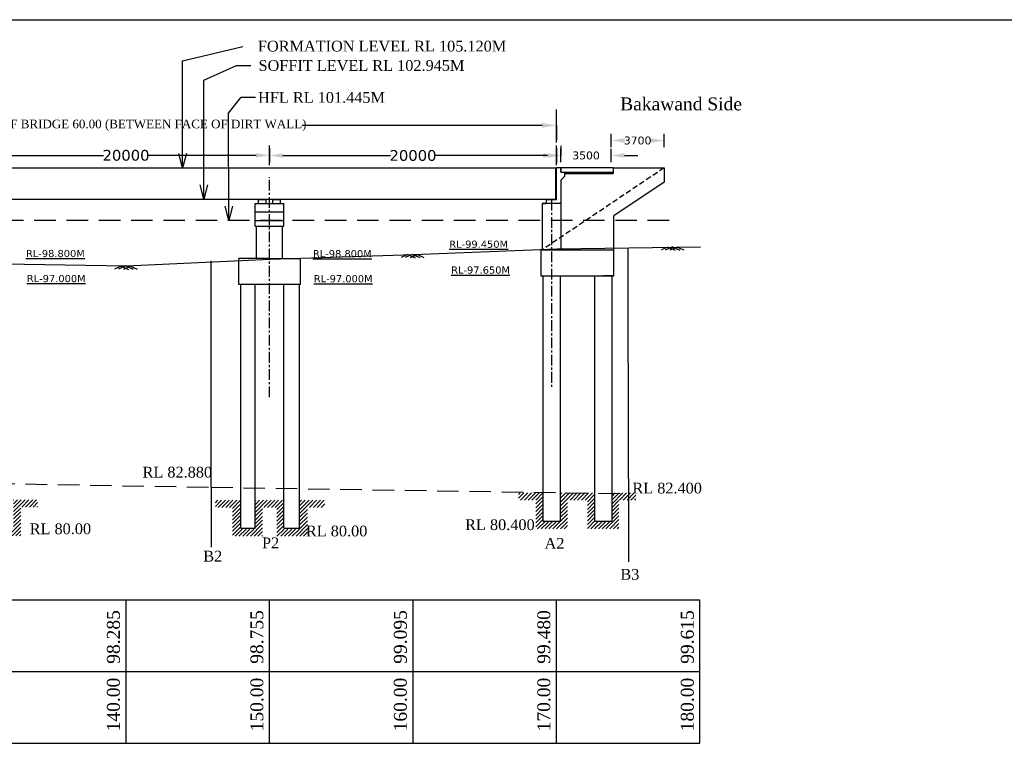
# Model space of a CAD drawing. Header units: millimetres. Extents: x -20950785 to 389010297, y -11535949 to 14056629.
# Tile 20 of 256: x 8026617 to 8095242, y -952500 to -902047. Entities that reach past the tile are written whole.
import ezdxf

# ---------------------------------------------------------------- set-up
doc = ezdxf.new("R2010")
doc.units = ezdxf.units.MM
doc.header["$LTSCALE"] = 60
doc.header["$MEASUREMENT"] = 0
doc.linetypes.add('CENTERX2', pattern=[4, 2.5, -0.5, 0.5, -0.5])
doc.linetypes.add('HIDDEN', pattern=[0.375, 0.25, -0.125])
doc.styles.add('style1', font='txt.shx', dxfattribs={"height": 1})
doc.dimstyles.get("Standard").update_dxf_attribs({"dimtxt": 400, "dimasz": 215, "dimexe": 0.18, "dimexo": 0.0625, "dimgap": 0.09, "dimtad": 0, "dimtih": 1, "dimtoh": 1, "dimdec": 0, "dimzin": 4, "dimdsep": 46, "dimtxsty": 'Standard', "dimblk": 'OPEN90', "dimcen": 0, "dimadec": 0, "dimazin": 1, "dimtfac": 1, "dimtdec": 0, "dimtix": 1, "dimtofl": 0, "dimtmove": 0, "dimatfit": 3, "dimldrblk": 'OPEN30', "dimfxl": 1, "dimtolj": 1, "dimtzin": 0, "dimarcsym": 0})

# ---------------------------------------------------------------- blocks, each defined once
blk = doc.blocks.new('*D149')
at = {"color": 0, "linetype": 'Continuous', "lineweight": -2, "transparency": 16777216}
for p, q in [((8024028, -911508), (8024028, -911508)), ((8024963, -911508), (8032463, -911508)), ((8043093, -911508), (8035593, -911508)), ((8044028, -911520), (8044028, -911508))]:
    blk.add_line(p, q, dxfattribs=at)
for points in [[(8024963, -911352), (8024963, -911664), (8024028, -911508)], [(8043093, -911352), (8043093, -911664), (8044028, -911508)]]:
    blk.add_solid(points, dxfattribs=at)
at = {"layer": 'Defpoints', "color": 0, "linetype": 'Continuous', "lineweight": -2, "transparency": 16777216}
for p in [(8024028, -911508), (8024028, -911508), (8044028, -911520)]:
    blk.add_point(p, dxfattribs=at)
at = {"color": 0, "linetype": 'Continuous', "transparency": 16777216, "insert": (8034028, -911508), "char_height": 500, "attachment_point": 5}
blk.add_mtext('\\A1;{\\fVerdana|b0|i0|c0|p34;\\H1.5x;20000}', dxfattribs=at)
blk = doc.blocks.new('*D150')
at = {"color": 0, "linetype": 'Continuous', "lineweight": -2, "transparency": 16777216}
for p, q in [((8044030, -911520), (8044030, -911520)), ((8044965, -911520), (8052465, -911520)), ((8063095, -911520), (8055595, -911520)), ((8064030, -911532), (8064030, -911520))]:
    blk.add_line(p, q, dxfattribs=at)
for points in [[(8044965, -911364), (8044965, -911676), (8044030, -911520)], [(8063095, -911364), (8063095, -911676), (8064030, -911520)]]:
    blk.add_solid(points, dxfattribs=at)
at = {"layer": 'Defpoints', "color": 0, "linetype": 'Continuous', "lineweight": -2, "transparency": 16777216}
for p in [(8044030, -911520), (8044030, -911520), (8064030, -911532)]:
    blk.add_point(p, dxfattribs=at)
at = {"color": 0, "linetype": 'Continuous', "transparency": 16777216, "insert": (8054030, -911520), "char_height": 500, "attachment_point": 5}
blk.add_mtext('\\A1;{\\fVerdana|b0|i0|c0|p34;\\H1.5x;20000}', dxfattribs=at)
blk = doc.blocks.new('*D153')
at = {"color": 0, "linetype": 'Continuous', "lineweight": -2, "transparency": 16777216}
for p, q in [((8004030, -909416), (8004030, -909416)), ((8005030, -909416), (8021766, -909416)), ((8063030, -909416), (8046294, -909416)), ((8064030, -909416), (8064030, -909416))]:
    blk.add_line(p, q, dxfattribs=at)
for points in [[(8005030, -909249), (8005030, -909583), (8004030, -909416)], [(8063030, -909249), (8063030, -909583), (8064030, -909416)]]:
    blk.add_solid(points, dxfattribs=at)
at = {"layer": 'Defpoints', "color": 0, "linetype": 'Continuous', "lineweight": -2, "transparency": 16777216}
for p in [(8004030, -909416), (8064030, -909416), (8064030, -909416)]:
    blk.add_point(p, dxfattribs=at)
at = {"color": 0, "linetype": 'Continuous', "transparency": 16777216, "insert": (8034030, -909416), "char_height": 500, "attachment_point": 5}
blk.add_mtext('\\A1;{\\fTimes New Roman|b0|i0|c0|p18;\\H1.2x;LENGTH OF BRIDGE 60.00 (BETWEEN FACE OF DIRT WALL)}', dxfattribs=at)
blk = doc.blocks.new('*D140')
at = {"color": 0, "linetype": 'Continuous', "lineweight": -2, "transparency": 16777216}
for p, q in [((8064340, -910845), (8064340, -911516)), ((8063405, -911516), (8062470, -911516)), ((8067840, -911516), (8067840, -911516)), ((8068775, -911516), (8069710, -911516))]:
    blk.add_line(p, q, dxfattribs=at)
for points in [[(8063405, -911360), (8063405, -911672), (8064340, -911516)], [(8068775, -911360), (8068775, -911672), (8067840, -911516)]]:
    blk.add_solid(points, dxfattribs=at)
at = {"layer": 'Defpoints', "color": 0, "linetype": 'Continuous', "lineweight": -2, "transparency": 16777216}
for p in [(8064340, -910845), (8064340, -911516), (8067840, -911516)]:
    blk.add_point(p, dxfattribs=at)
at = {"color": 0, "linetype": 'Continuous', "transparency": 16777216, "insert": (8066090, -911516), "char_height": 500, "attachment_point": 5}
blk.add_mtext('\\A1;{\\fVerdana|b0|i0|c0|p34;\\H1.1x;3500}', dxfattribs=at)
blk = doc.blocks.new('*D155')
at = {"color": 0, "linetype": 'Continuous', "lineweight": -2, "transparency": 16777216}
for p, q in [((8067840, -910474), (8067840, -910474)), ((8068775, -910474), (8068779, -910474)), ((8070595, -910474), (8070591, -910474)), ((8071530, -910474), (8071530, -910474))]:
    blk.add_line(p, q, dxfattribs=at)
for points in [[(8068775, -910318), (8068775, -910630), (8067840, -910474)], [(8070595, -910318), (8070595, -910630), (8071530, -910474)]]:
    blk.add_solid(points, dxfattribs=at)
at = {"layer": 'Defpoints', "color": 0, "linetype": 'Continuous', "lineweight": -2, "transparency": 16777216}
for p in [(8067840, -910474), (8067840, -910474), (8071530, -910474)]:
    blk.add_point(p, dxfattribs=at)
at = {"color": 0, "linetype": 'Continuous', "transparency": 16777216, "insert": (8069685, -910474), "char_height": 500, "attachment_point": 5}
blk.add_mtext('\\A1;{\\fVerdana|b0|i0|c0|p34;\\H1.1x;3700}', dxfattribs=at)

msp = doc.modelspace()

# ---------------------------------------------------------------- hatches: boundary and pattern name
at = {"linetype": 'Continuous'}
h = msp.add_hatch(dxfattribs=at)
h.set_pattern_fill('AR-CONC', color=1, scale=50)
h.set_pattern_definition([(50, (6952329.05, -1628405.28), (358.63009, -31.37607), [37.5, -412.5]), (355, (6952329.05, -1628405.28), (-69.37567, 376.09607), [30, -330]), (100.451444, (6952358.94, -1628407.9), (289.25442, 344.72), [31.8701, -350.57106]), (46.1842, (6952329.05, -1628305.28), (533.62067, -82.75964), [56.25, -618.75]), (96.635635, (6952373.5, -1628312.17), (467.33097, 487.0593), [47.80517, -525.85688]), (351.184164, (6952329.05, -1628305.3), (467.33097, 487.0593), [45, -495]), (21, (6952379.05, -1628330.28), (298.453526, -201.309445), [37.5, -412.5]), (326, (6952379.05, -1628330.28), (121.65767, 362.57502), [30, -330]), (71.451445, (6952403.92, -1628347.05), (420.11119, 161.26558), [31.8701, -350.57106]), (37.5, (6952329.05, -1628405.28), (6.079928, 166.446927), [0, -326, 0, -335, 0, -331.25]), (7.5, (6952329.05, -1628405.28), (131.534769, 197.205856), [0, -191, 0, -318.5, 0, -126.25]), (327.5, (6952217.55, -1628405.28), (266.911218, -11.277436), [0, -125, 0, -390, 0, -517.5]), (317.5, (6952167.55, -1628405.28), (291.593085, 50.05249), [0, -162.5, 0, -259, 0, -367.5])])
h.paths.add_polyline_path([(8064580.12, -912780.14), (8064580.12, -912680.14), (8067840.12, -912680.14), (8067840.12, -912780.14)])
h = msp.add_hatch(color=1, dxfattribs=at)
h.dxf.hatch_style = 1
h.paths.add_polyline_path([(8043680.12, -914555.01), (8043530.12, -914555.01), (8043530.12, -914594.01), (8043680.12, -914594.01)])
h.paths.add_polyline_path([(8043530.12, -914555.01), (8043380.12, -914555.01), (8043380.12, -914594.01), (8043530.12, -914594.01)])
h = msp.add_hatch(color=1, dxfattribs=at)
h.dxf.hatch_style = 1
h.paths.add_polyline_path([(8044680.12, -914555.01), (8044530.12, -914555.01), (8044530.12, -914594.01), (8044680.12, -914594.01)])
h.paths.add_polyline_path([(8044530.12, -914555.01), (8044380.12, -914555.01), (8044380.12, -914594.01), (8044530.12, -914594.01)])
h = msp.add_hatch(color=1, dxfattribs=at)
h.dxf.hatch_style = 1
h.paths.add_polyline_path([(8063520.12, -914555.14), (8063840.12, -914555.14), (8063840.12, -914607.08), (8063520.12, -914607.08)])
h = msp.add_hatch(color=1, dxfattribs=at)
h.dxf.hatch_style = 1
h.paths.add_polyline_path([(8063520.12, -914555.2), (8063840.12, -914555.2), (8063840.12, -914607.14), (8063520.12, -914607.14)])
h = msp.add_hatch(dxfattribs=at)
h.set_pattern_fill('ANSI31', color=1, scale=1500)
h.set_pattern_definition([(45, (5634914.72, -366855.03), (-132.582521, 132.582521), [])])
h.paths.add_polyline_path([(8063087.32, -935047.79), (8061393.14, -935047.79), (8061393.14, -935547.79), (8062587.32, -935547.79), (8062587.32, -937547.79), (8064787.32, -937547.79), (8064787.32, -935547.79), (8066187.32, -935547.79), (8066187.32, -937547.79), (8067987.32, -937547.79), (8067987.32, -935047.79), (8067887.32, -935047.79), (8067887.32, -937047.79), (8066687.32, -937047.79), (8066687.32, -935047.79), (8064287.32, -935047.79), (8064287.32, -937047.79), (8063087.32, -937047.79)])
h.paths.add_polyline_path([(8069562.91, -935047.79), (8067987.32, -935047.79), (8067987.32, -937547.79), (8068387.32, -937547.79), (8068387.32, -935547.79), (8069562.91, -935547.79)])
h = msp.add_hatch(dxfattribs=at)
h.set_pattern_fill('ANSI31', color=1, scale=1500)
h.set_pattern_definition([(45, (5593518.45, -367333.66), (-132.582521, 132.582521), [])])
edge = h.paths.add_edge_path()
edge.add_line((8022030.12, -935526.42), (8020269.74, -935518.39))
edge.add_line((8020269.74, -935518.39), (8020269.74, -936018.39))
edge.add_line((8020269.74, -936018.39), (8021447.16, -936037.83))
edge.add_line((8021447.16, -936037.83), (8021447.16, -938037.83))
edge.add_line((8021391.05, -938026.42), (8023491.05, -938026.42))
edge.add_line((8023491.05, -938026.42), (8023491.05, -936026.42))
edge.add_line((8023491.05, -936026.42), (8024791.05, -936026.42))
edge.add_line((8024491.05, -936026.42), (8024491.05, -938026.42))
edge.add_line((8024491.05, -938026.42), (8026197.48, -938026.42))
edge.add_line((8026197.48, -938026.42), (8026197.48, -935526.42))
edge.add_line((8026591.05, -935526.42), (8026191.05, -935526.42))
edge.add_line((8026191.05, -935526.42), (8026191.05, -937526.42))
edge.add_line((8026191.05, -937526.42), (8024991.05, -937526.42))
edge.add_line((8024991.05, -937526.42), (8024991.05, -935526.42))
edge.add_line((8024991.05, -935526.42), (8023030.12, -935526.42))
edge.add_line((8023030.12, -935526.42), (8023030.12, -937526.42))
edge.add_line((8022891.05, -937526.42), (8022030.12, -937526.42))
edge.add_line((8022030.12, -937526.42), (8022030.12, -935526.42))
edge = h.paths.add_edge_path()
edge.add_line((8027866.64, -935526.42), (8026591.05, -935526.42))
edge.add_line((8026197.48, -935526.42), (8026197.48, -938026.42))
edge.add_line((8026188.66, -938026.42), (8026691.05, -938026.42))
edge.add_line((8026691.05, -938026.42), (8026691.05, -936026.42))
edge.add_line((8026691.05, -936026.42), (8027866.64, -936026.42))
edge.add_line((8027866.64, -936026.42), (8027866.64, -935526.42))
h = msp.add_hatch(dxfattribs=at)
h.set_pattern_fill('ANSI31', color=1, scale=1500)
h.set_pattern_definition([(45, (5613574.86, -367365.55), (-132.582521, 132.582521), [])])
edge = h.paths.add_edge_path()
edge.add_line((8041947.46, -935558.3), (8040253.28, -935558.3))
edge.add_line((8040253.28, -935558.3), (8040253.28, -936058.3))
edge.add_line((8040253.28, -936058.3), (8041447.46, -936058.3))
edge.add_line((8041447.46, -936058.3), (8041447.46, -938058.3))
edge.add_line((8041447.46, -938058.3), (8043547.46, -938058.3))
edge.add_line((8043547.46, -938058.3), (8043547.46, -936058.3))
edge.add_line((8043547.46, -936058.3), (8044847.46, -936058.3))
edge.add_line((8044547.46, -936058.3), (8044547.46, -938058.3))
edge.add_line((8044547.46, -938058.3), (8046253.88, -938058.3))
edge.add_line((8046253.88, -938058.3), (8046253.88, -935558.3))
edge.add_line((8046647.46, -935558.3), (8046130.12, -935558.3))
edge.add_line((8046130.12, -935558.3), (8046130.12, -937558.3))
edge.add_line((8046247.46, -937558.3), (8045047.46, -937558.3))
edge.add_line((8045030.12, -937558.3), (8045030.12, -935558.3))
edge.add_line((8045047.46, -935558.3), (8043047.46, -935558.3))
edge.add_line((8043047.46, -935558.3), (8043047.46, -937558.3))
edge.add_line((8042947.46, -937558.3), (8042030.12, -937558.3))
edge.add_line((8042030.12, -937558.3), (8042030.12, -935558.3))
edge = h.paths.add_edge_path()
edge.add_line((8047878.57, -935559.08), (8046647.46, -935558.3))
edge.add_line((8046253.88, -935558.3), (8046253.88, -938058.3))
edge.add_line((8046245.07, -938058.3), (8046747.46, -938058.3))
edge.add_line((8046680.03, -938067.42), (8046680.03, -936067.42))
edge.add_line((8046747.46, -936058.3), (8047875.66, -936044.46))
edge.add_line((8047875.66, -936044.46), (8047875.66, -935544.46))

# ---------------------------------------------------------------- linework, layer by layer
at = {"color": 1, "linetype": 'Continuous'}
for p, q in [((7967119.97, -902047.42), (8138623.68, -902047.42)), ((8064030.12, -910526.28), (8064030.12, -908320.79)), ((8064030.12, -910604.4), (8064030.12, -909245.9)), ((8064030.12, -909416.16), (8064030.12, -910432.66)), ((8067840.12, -910944.19), (8067840.12, -910004.19)), ((8071530.12, -910944.19), (8071530.12, -910004.19)), ((8044025.56, -912175.16), (8044025.56, -910816.66)), ((8044025.56, -910999.22), (8044025.56, -912015.72)), ((8044030.12, -912186.9), (8044030.12, -910828.4)), ((8064027.84, -912187.28), (8064027.84, -910828.78)), ((8064027.84, -911011.34), (8064027.84, -912027.84)), ((8064030.12, -912186.9), (8064030.12, -910828.4)), ((8064030.12, -912199.4), (8064030.12, -910840.9)), ((8064030.12, -911011.16), (8064030.12, -912027.66)), ((8064340.12, -911985.78), (8064340.12, -911045.78)), ((8067840.12, -911985.78), (8067840.12, -911045.78)), ((8024030.12, -912380.14), (8044030.12, -912380.14)), ((8044030.12, -912380.08), (8064030.12, -912380.08)), ((8044030.12, -912380.14), (8044030.12, -912380.14)), ((8063980.12, -914455.14), (8063980.12, -912380.14)), ((8063980.12, -914555.08), (8063980.12, -912380.2)), ((8064030.12, -914505.08), (8064030.12, -912380.14)), ((8064330.12, -912380.14), (8064030.12, -912380.14)), ((8064030.12, -914605.14), (8064030.12, -912380.2)), ((8064330.12, -912380.2), (8064030.12, -912380.2)), ((8064330.12, -912680.14), (8064330.12, -912380.14)), ((8064330.12, -912680.2), (8064330.12, -912380.2)), ((8064330.12, -912680.14), (8067980.12, -912680.14)), ((8064340.12, -912380.14), (8064340.12, -912680.14)), ((8067980.12, -912380.14), (8064340.12, -912380.14)), ((8064340.12, -912380.2), (8064340.12, -912680.2)), ((8064580.12, -912680.14), (8064580.12, -912980.14)), ((8064580.12, -912680.2), (8064580.12, -912980.2)), ((8067980.12, -912380.14), (8067980.12, -912780.14)), ((8067980.12, -912380.14), (8069637.68, -912380.14)), ((8067980.12, -912380.14), (8071530.12, -912380.14)), ((8071530.12, -912380.14), (8071530.12, -913380.14)), ((8064580.12, -912980.14), (8064330.12, -913230.14)), ((8064580.12, -912980.2), (8064330.12, -913230.2)), ((8064330.12, -913230.14), (8064330.12, -914755.08)), ((8064330.12, -913230.2), (8064330.12, -914755.14)), ((8064580.12, -912780.14), (8067980.12, -912780.14)), ((8071530.12, -913380.14), (8068030.12, -915733.29)), ((8024030.12, -914555.14), (8044030.12, -914555.14)), ((8043255.12, -914855.08), (8043255.12, -914594.01)), ((8043255.12, -914594.01), (8043805.12, -914594.01)), ((8043380.12, -914594.01), (8043380.12, -914555.01)), ((8043680.12, -914594.01), (8043680.12, -914555.01)), ((8043805.12, -914855.08), (8043805.12, -914594.01)), ((8044030.12, -914555.08), (8063980.12, -914555.08)), ((8044255.12, -914855.08), (8044255.12, -914594.01)), ((8044255.12, -914594.01), (8044805.12, -914594.01)), ((8044380.12, -914594.01), (8044380.12, -914555.01)), ((8044680.12, -914594.01), (8044680.12, -914555.01)), ((8044805.12, -914855.08), (8044805.12, -914594.01)), ((8063520.12, -914605.08), (8063330.12, -914605.08)), ((8063330.12, -914855.08), (8063330.12, -914605.08)), ((8063520.12, -914605.14), (8063330.12, -914605.14)), ((8063330.12, -914855.14), (8063330.12, -914605.14)), ((8063380.12, -914555.08), (8063680.12, -914555.08)), ((8063380.12, -914555.08), (8063680.12, -914555.08)), ((8063380.12, -914555.14), (8063680.12, -914555.14)), ((8063380.12, -914555.14), (8063680.12, -914555.14)), ((8063520.12, -914555.08), (8063520.12, -914607.08)), ((8063520.12, -914555.14), (8063520.12, -914607.14)), ((8063755.12, -914607.08), (8063520.12, -914607.08)), ((8063840.12, -914607.08), (8063520.12, -914607.08)), ((8063755.12, -914607.14), (8063520.12, -914607.14)), ((8063840.12, -914607.14), (8063520.12, -914607.14)), ((8063840.12, -914555.08), (8063840.12, -914607.08)), ((8063840.12, -914555.14), (8063840.12, -914607.14)), ((8064030.12, -914605.08), (8063840.12, -914605.08)), ((8064030.12, -914605.14), (8063840.12, -914605.14)), ((8064330.12, -914387.08), (8064330.12, -918049.93)), ((8064330.12, -914487.14), (8064330.12, -918094.93)), ((8043030.12, -914855.08), (8045030.12, -914855.08)), ((8043030.12, -916455.08), (8043030.12, -914855.08)), ((8043030.12, -915455.08), (8045030.12, -915455.08)), ((8045030.12, -916455.08), (8045030.12, -914855.08)), ((8063030.12, -914855.08), (8063280.12, -914855.08)), ((8064330.12, -914855.08), (8063030.12, -914855.08)), ((8063030.12, -914855.08), (8063030.12, -918058.43)), ((8063030.12, -914855.14), (8063280.12, -914855.14)), ((8064330.12, -914855.14), (8063030.12, -914855.14)), ((8063680.12, -914855.14), (8063030.12, -914855.14)), ((8063030.12, -914855.14), (8063030.12, -916779.14)), ((8063030.12, -915411.08), (8063030.12, -918094.93)), ((8063680.12, -914855.08), (8063330.12, -914855.08)), ((8064030.12, -914855.08), (8063680.12, -914855.08)), ((8064030.12, -914855.14), (8063680.12, -914855.14)), ((8043030.12, -916055.08), (8045030.12, -916055.08)), ((8063030.12, -915779.08), (8063030.12, -917525.14)), ((8063030.12, -915779.08), (8063030.12, -916779.08)), ((8063030.12, -915779.08), (8063030.12, -916779.08)), ((8068030.12, -919299.93), (8068030.12, -915733.29)), ((8043030.12, -916455.08), (8045030.12, -916455.08)), ((8043130.12, -918711.08), (8043130.12, -916455.08)), ((8044930.12, -918714.33), (8044930.12, -916455.08)), ((8062930.12, -918094.93), (8062930.12, -919894.93)), ((8062930.12, -918094.93), (8068030.12, -918094.93)), ((8068030.12, -919894.93), (8068030.12, -918094.93)), ((8069037.89, -934041.64), (8069029.81, -917955.6)), ((8071789.82, -917901.21), (8071328.23, -918105.01)), ((8072119.51, -917887.89), (8071606.32, -918114.47)), ((8071785.37, -917899.25), (8072298.56, -918125.83)), ((8072453.64, -917899.25), (8071940.46, -918125.83)), ((8072119.51, -917887.89), (8072632.69, -918114.47)), ((8072449.2, -917901.21), (8072910.79, -918105.01)), ((8039964.35, -934648.51), (8039956.41, -918864.85)), ((8041880.12, -920500.12), (8041880.12, -918700.06)), ((8044030.12, -918700.06), (8041880.12, -918700.06)), ((8044030.12, -918700.06), (8046180.12, -918700.06)), ((8046180.12, -920500.12), (8046180.12, -918700.06)), ((8053673.04, -918423.07), (8053211.45, -918626.87)), ((8054002.73, -918409.74), (8053489.55, -918636.33)), ((8053668.59, -918421.1), (8054181.78, -918647.69)), ((8054336.87, -918421.1), (8053823.68, -918647.69)), ((8054002.73, -918409.74), (8054515.91, -918636.33)), ((8054332.42, -918423.07), (8054794.01, -918626.87)), ((8033690.17, -919230.2), (8033228.58, -919434)), ((8034019.86, -919216.87), (8033506.68, -919443.46)), ((8033685.72, -919228.23), (8034198.91, -919454.82)), ((8034353.99, -919228.23), (8033840.81, -919454.82)), ((8034019.86, -919216.87), (8034533.04, -919443.46)), ((8034349.55, -919230.2), (8034811.14, -919434)), ((8062930.12, -919894.93), (8068030.12, -919894.93)), ((8062930.12, -919894.93), (8063680.12, -919894.93)), ((8063080.12, -919894.93), (8063080.12, -936012.71)), ((8064280.12, -919894.93), (8064280.12, -937007.64)), ((8066680.12, -919894.93), (8066680.12, -937007.64)), ((8068030.12, -919894.93), (8067280.12, -919894.93)), ((8067880.12, -919894.93), (8067880.12, -937007.64)), ((8046180.12, -920500.12), (8041880.12, -920500.12)), ((8042030.12, -937490.2), (8042030.12, -920500.12)), ((8043030.12, -937490.2), (8043030.12, -920500.12)), ((8045030.12, -937490.2), (8045030.12, -920500.12)), ((8046130.12, -937490.2), (8046130.12, -920500.12)), ((8039964.35, -934648.51), (8039964.35, -938819.17)), ((8069037.89, -934041.64), (8069037.89, -939847.51)), ((8063080.12, -935007.64), (8063080.12, -937007.64)), ((8063080.12, -937007.64), (8064280.12, -937007.64)), ((8066680.12, -937007.64), (8067880.12, -937007.64)), ((8042030.12, -937490.2), (8043030.12, -937490.2)), ((8045030.12, -937490.2), (8046130.12, -937490.2)), ((7982389.14, -942500.2), (8074030.12, -942500.2)), ((7982389.14, -942500.2), (8074030.12, -942500.2)), ((8034030.12, -952500.2), (8034030.12, -942500.2)), ((8044030.12, -952500.2), (8044030.12, -942500.2)), ((8054030.12, -952500.2), (8054030.12, -942500.2)), ((8064030.12, -952500.2), (8064030.12, -942500.2)), ((8074030.12, -952500.2), (8074030.12, -942500.2)), ((7982389.14, -947500.2), (8074030.12, -947500.2)), ((7982389.14, -952500.2), (8074030.12, -952500.2))]:
    msp.add_line(p, q, dxfattribs=at)
at = {"color": 1, "linetype": 'HIDDEN', "ltscale": 25}
msp.add_line((8071530.12, -912380.14), (8063030.12, -918094.93), dxfattribs=at)
at = {"color": 1, "linetype": 'CENTERX2', "ltscale": 5}
for p, q in [((8044030.12, -928366.13), (8044030.12, -913036.08)), ((8063680.12, -914607.14), (8063680.12, -927810.09))]:
    msp.add_line(p, q, dxfattribs=at)
at = {"color": 1, "linetype": 'HIDDEN', "ltscale": 100}
msp.add_line((8071885.01, -916055.2), (7996519, -916055.2), dxfattribs=at)
at = {"color": 1, "linetype": 'Continuous'}
msp.add_lwpolyline([(7992296.46, -915406.24), (7994030.12, -915510.2), (8004065.18, -917707.62), (8014065.18, -918597.62), (8024065.18, -919052.62), (8034065.18, -919217.62), (8044065.18, -918747.62), (8054065.18, -918407.62), (8064065.18, -918022.62), (8074065.18, -917887.62)], dxfattribs=at)
at = {"color": 1, "linetype": 'HIDDEN', "ltscale": 100}
msp.add_lwpolyline([(8006780.12, -934061.37), (8039964.35, -934648.51), (8069037.89, -935100.2)], dxfattribs=at)

# ---------------------------------------------------------------- texts
at = {"color": 1, "linetype": 'Continuous', "char_height": 750}
for s, insert, attachment_point in [('{\\fTimes New Roman|b0|i0|c0|p18;FORMATION LEVEL RL 105.120M}', (8043221.89, -903898.16), 4), ('{\\fTimes New Roman|b0|i0|c0|p18;SOFFIT LEVEL RL 102.945M}', (8043263.44, -905249.19), 4), ('{\\fTimes New Roman|b0|i0|c0|p18;HFL RL 101.445M}', (8043234.72, -907476.62), 4), ('{\\fTimes New Roman|b0|i0|c0|p18; RL 82.880}', (8034897.32, -933219.23), 1), ('{\\fTimes New Roman|b0|i0|c0|p18; RL 82.400}', (8069037.89, -934331.03), 1), ('{\\fTimes New Roman|b0|i0|c0|p18;RL 80.00}', (8027313.64, -937169.16), 1), ('{\\fTimes New Roman|b0|i0|c0|p18;RL 80.00}', (8046566.76, -937322.31), 1), ('{\\fTimes New Roman|b0|i0|c0|p18;RL 80.400}', (8057663.72, -936883.53), 1), ('{\\fTimes New Roman|b0|i0|c0|p18;P2}', (8043509.01, -938150.34), 1), ('{\\fTimes New Roman|b0|i0|c0|p18;A2}', (8063199.89, -938181.72), 1), ('{\\fTimes New Roman|b0|i0|c0|p18;B2}', (8039412.6, -939075.61), 1), ('{\\fTimes New Roman|b0|i0|c0|p18;B3}', (8068486.14, -940342.09), 1)]:
    msp.add_mtext(s, dxfattribs=dict(at, insert=insert, attachment_point=attachment_point))
at = {"color": 1, "linetype": 'Continuous', "insert": (8068467.45, -907469.19), "char_height": 900, "attachment_point": 1, "style": 'style1'}
msp.add_mtext('{\\fTimes New Roman|b0|i0|c0|p18;Bakawand Side   }', dxfattribs=at)
at = {"color": 1, "linetype": 'Continuous', "char_height": 500}
for s, insert, width, attachment_point in [('{\\fVerdana|b0|i0|c0|p34;\\LRL-99.450M}', (8060655.98, -917450.43, -22500), 4730.9406, 3), ('{\\fVerdana|b0|i0|c0|p34;\\LRL-98.800M}', (8027054.25, -918100.62, -22500), 5735.9487, 1), ('{\\fVerdana|b0|i0|c0|p34;\\LRL-98.800M}', (8047054.25, -918111.64, -22500), 5348.4141, 1), ('{\\fVerdana|b0|i0|c0|p34;\\LRL-97.650M}', (8060788.16, -919250.3, -22500), 5439.0006, 3), ('{\\fVerdana|b0|i0|c0|p34;\\LRL-97.000M}', (8027114.75, -919846.62, -22500), 4887.425, 1), ('{\\fVerdana|b0|i0|c0|p34;\\LRL-97.000M}', (8047114.75, -919857.57, -22500), 4984.5494, 1)]:
    msp.add_mtext(s, dxfattribs=dict(at, insert=insert, width=width, attachment_point=attachment_point))
at = {"color": 1, "linetype": 'Continuous', "char_height": 900, "attachment_point": 1, "rotation": 90}
for s, insert in [('{\\fTimes New Roman|b0|i0|c0|p18;98.285}', (8032696.91, -946954.87)), ('{\\fTimes New Roman|b0|i0|c0|p18;98.755}', (8042696.91, -946954.87)), ('{\\fTimes New Roman|b0|i0|c0|p18;99.095}', (8052696.91, -946954.87)), ('{\\fTimes New Roman|b0|i0|c0|p18;99.480}', (8062696.91, -946954.87)), ('{\\fTimes New Roman|b0|i0|c0|p18;99.615}', (8072696.91, -946954.87)), ('{\\fTimes New Roman|b0|i0|c0|p18;140.00}', (8032696.91, -951665.46)), ('{\\fTimes New Roman|b0|i0|c0|p18;150.00}', (8042696.91, -951665.46)), ('{\\fTimes New Roman|b0|i0|c0|p18;160.00}', (8052696.91, -951665.46)), ('{\\fTimes New Roman|b0|i0|c0|p18;170.00}', (8062696.91, -951665.46)), ('{\\fTimes New Roman|b0|i0|c0|p18;180.00}', (8072696.91, -951665.46))]:
    msp.add_mtext(s, dxfattribs=dict(at, insert=insert))

# ---------------------------------------------------------------- dimensions: what is measured, and where the dimension line sits
at = {"color": 1, "linetype": 'Continuous'}
dim = msp.add_linear_dim(base=(8064030.12, -909416.16), p1=(8004030.12, -909416.16), p2=(8064030.12, -909416.16), text='{\\fTimes New Roman|b0|i0|c0|p18;\\H1.2x;LENGTH OF BRIDGE 60.00 (BETWEEN FACE OF DIRT WALL)}', dimstyle='Standard', override={"dimtxt": 500, "dimasz": 1000, "dimfxl": 300}, dxfattribs=at)
dim.commit()
dim.dimension.update_dxf_attribs({"geometry": '*D153', "text_midpoint": (8034030.12, -909416.16)})
for base, p1, p2, text, picture, middle in [((8067840.12, -910474.19), (8071530.12, -910474.19), (8067840.12, -910474.19), '{\\fVerdana|b0|i0|c0|p34;\\H1.1x;3700}', '*D155', (8069685.12, -910474.19)), ((8024027.84, -911507.85), (8044027.84, -911520.35), (8024027.84, -911507.85), '{\\fVerdana|b0|i0|c0|p34;\\H1.5x;20000}', '*D149', (8034027.84, -911507.85)), ((8044030.12, -911519.97), (8064030.12, -911532.47), (8044030.12, -911519.97), '{\\fVerdana|b0|i0|c0|p34;\\H1.5x;20000}', '*D150', (8054030.12, -911519.97)), ((8064340.12, -911515.78), (8067840.12, -911515.78), (8064340.12, -910844.77), '{\\fVerdana|b0|i0|c0|p34;\\H1.1x;3500}', '*D140', (8066090.12, -911515.78))]:
    dim = msp.add_linear_dim(base=base, p1=p1, p2=p2, angle=180, text=text, dimstyle='Standard', override={"dimtxt": 500, "dimasz": 935, "dimfxl": 300}, dxfattribs=at)
    dim.commit()
    dim.dimension.update_dxf_attribs({"geometry": picture, "text_midpoint": middle})

# ---------------------------------------------------------------- leaders
at = {"color": 1, "linetype": 'Continuous', "annotation_type": 0, "has_hookline": 1, "hookline_direction": 0}
for points, text_width in [([(8037975.54, -912380.14), (8037975.54, -904922.16), (8042158.02, -903909.06)], 16877.43), ([(8039443.27, -914555.14), (8039443.27, -906273.19), (8041728.01, -905249.19), (8042728.01, -905249.19)], 13935.29), ([(8041199.33, -916054.93), (8041181.89, -908562.55), (8042057.55, -907457.99), (8043057.55, -907457.99)], 8602.56)]:
    msp.add_leader(points, dimstyle='Standard', override={"dimtxt": 500, "dimasz": 1000, "dimfxl": 300}, dxfattribs=dict(at, text_width=text_width))

doc.saveas('drawing.dxf')
